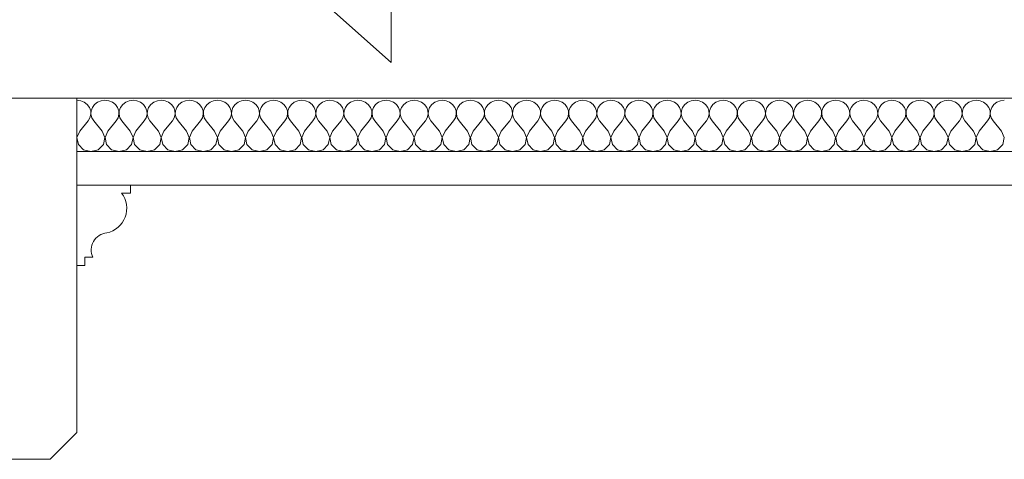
# Model space of a CAD drawing. Header units: millimetres. Extents: x -573548 to 674770, y -246895 to -89040.
# Tile 102 of 199: x 116608 to 117343, y -235947 to -235619. Entities that reach past the tile are written whole.
import ezdxf

# ---------------------------------------------------------------- set-up
doc = ezdxf.new("R2010")
doc.units = ezdxf.units.MM
for name, color, linetype, lineweight in [('AO-RZEDNE_Nr_pióra__2', 8, 'Continuous', 9), ('belki sufitowe_Nr_pióra__41', 8, 'Continuous', 9), ('Nowe_Drawing & Figure_Nr_pióra__59', 8, 'Continuous', 9), ('Nowe_strop_Nr_pióra__59', 8, 'Continuous', 9), ('strop_Nr_pióra__41', 8, 'Continuous', 9)]:
    doc.layers.add(name, color=color, linetype=linetype, lineweight=lineweight)
doc.layers.add('Nowe_Drawing & Figure', color=7, linetype='Continuous')

# ---------------------------------------------------------------- blocks, each defined once
blk = doc.blocks.new('*X484', base_point=(477978.69, -104863.57))
at = {"layer": 'Nowe_Drawing & Figure', "color": 21, "linetype": 'Continuous', "lineweight": 13, "true_color": 0xffaaaa}
for p, q in [((511420.6, -73220.77), (511417.73, -73220.4)), ((511423.25, -73221.84), (511420.6, -73220.77)), ((511425.48, -73223.53), (511423.25, -73221.84)), ((511427.12, -73225.71), (511425.48, -73223.53)), ((511430.98, -73223.53), (511429.34, -73225.71)), ((511433.21, -73221.84), (511430.98, -73223.53)), ((511435.86, -73220.77), (511433.21, -73221.84)), ((511438.73, -73220.4), (511435.86, -73220.77)), ((511441.6, -73220.77), (511438.73, -73220.4)), ((511444.25, -73221.84), (511441.6, -73220.77)), ((511446.48, -73223.53), (511444.25, -73221.84)), ((511448.12, -73225.71), (511446.48, -73223.53)), ((511451.98, -73223.53), (511450.34, -73225.71)), ((511454.21, -73221.84), (511451.98, -73223.53)), ((511456.86, -73220.77), (511454.21, -73221.84)), ((511459.73, -73220.4), (511456.86, -73220.77)), ((511462.6, -73220.77), (511459.73, -73220.4)), ((511465.25, -73221.84), (511462.6, -73220.77)), ((511467.48, -73223.53), (511465.25, -73221.84)), ((511469.12, -73225.71), (511467.48, -73223.53)), ((511472.98, -73223.53), (511471.34, -73225.71)), ((511475.21, -73221.84), (511472.98, -73223.53)), ((511477.86, -73220.77), (511475.21, -73221.84)), ((511480.73, -73220.4), (511477.86, -73220.77)), ((511483.6, -73220.77), (511480.73, -73220.4)), ((511486.25, -73221.84), (511483.6, -73220.77)), ((511488.48, -73223.53), (511486.25, -73221.84)), ((511490.12, -73225.71), (511488.48, -73223.53)), ((511493.98, -73223.53), (511492.34, -73225.71)), ((511496.21, -73221.84), (511493.98, -73223.53)), ((511498.86, -73220.77), (511496.21, -73221.84)), ((511501.73, -73220.4), (511498.86, -73220.77)), ((511504.6, -73220.77), (511501.73, -73220.4)), ((511507.25, -73221.84), (511504.6, -73220.77)), ((511509.48, -73223.53), (511507.25, -73221.84)), ((511511.12, -73225.71), (511509.48, -73223.53)), ((511514.98, -73223.53), (511513.34, -73225.71)), ((511517.21, -73221.84), (511514.98, -73223.53)), ((511519.86, -73220.77), (511517.21, -73221.84)), ((511522.73, -73220.4), (511519.86, -73220.77)), ((511525.6, -73220.77), (511522.73, -73220.4)), ((511528.25, -73221.84), (511525.6, -73220.77)), ((511530.48, -73223.53), (511528.25, -73221.84)), ((511532.12, -73225.71), (511530.48, -73223.53)), ((511535.98, -73223.53), (511534.34, -73225.71)), ((511538.21, -73221.84), (511535.98, -73223.53)), ((511540.86, -73220.77), (511538.21, -73221.84)), ((511543.73, -73220.4), (511540.86, -73220.77)), ((511546.6, -73220.77), (511543.73, -73220.4)), ((511549.25, -73221.84), (511546.6, -73220.77)), ((511551.48, -73223.53), (511549.25, -73221.84)), ((511553.12, -73225.71), (511551.48, -73223.53)), ((511556.98, -73223.53), (511555.34, -73225.71)), ((511559.21, -73221.84), (511556.98, -73223.53)), ((511561.86, -73220.77), (511559.21, -73221.84)), ((511564.73, -73220.4), (511561.86, -73220.77)), ((511567.6, -73220.77), (511564.73, -73220.4)), ((511570.25, -73221.84), (511567.6, -73220.77)), ((511572.48, -73223.53), (511570.25, -73221.84)), ((511574.12, -73225.71), (511572.48, -73223.53)), ((511577.98, -73223.53), (511576.34, -73225.71)), ((511580.21, -73221.84), (511577.98, -73223.53)), ((511582.86, -73220.77), (511580.21, -73221.84)), ((511585.73, -73220.4), (511582.86, -73220.77)), ((511588.6, -73220.77), (511585.73, -73220.4)), ((511591.25, -73221.84), (511588.6, -73220.77)), ((511593.48, -73223.53), (511591.25, -73221.84)), ((511595.12, -73225.71), (511593.48, -73223.53)), ((511598.98, -73223.53), (511597.34, -73225.71)), ((511601.21, -73221.84), (511598.98, -73223.53)), ((511603.86, -73220.77), (511601.21, -73221.84)), ((511606.73, -73220.4), (511603.86, -73220.77)), ((511609.6, -73220.77), (511606.73, -73220.4)), ((511612.25, -73221.84), (511609.6, -73220.77)), ((511614.48, -73223.53), (511612.25, -73221.84)), ((511616.12, -73225.71), (511614.48, -73223.53)), ((511619.98, -73223.53), (511618.34, -73225.71)), ((511622.21, -73221.84), (511619.98, -73223.53)), ((511624.86, -73220.77), (511622.21, -73221.84)), ((511627.73, -73220.4), (511624.86, -73220.77)), ((511630.6, -73220.77), (511627.73, -73220.4)), ((511633.25, -73221.84), (511630.6, -73220.77)), ((511635.48, -73223.53), (511633.25, -73221.84)), ((511637.12, -73225.71), (511635.48, -73223.53)), ((511640.98, -73223.53), (511639.34, -73225.71)), ((511643.21, -73221.84), (511640.98, -73223.53)), ((511645.86, -73220.77), (511643.21, -73221.84)), ((511648.73, -73220.4), (511645.86, -73220.77)), ((511651.6, -73220.77), (511648.73, -73220.4)), ((511654.25, -73221.84), (511651.6, -73220.77)), ((511656.48, -73223.53), (511654.25, -73221.84)), ((511658.12, -73225.71), (511656.48, -73223.53)), ((511661.98, -73223.53), (511660.34, -73225.71)), ((511664.21, -73221.84), (511661.98, -73223.53)), ((511666.86, -73220.77), (511664.21, -73221.84)), ((511669.73, -73220.4), (511666.86, -73220.77)), ((511672.6, -73220.77), (511669.73, -73220.4)), ((511675.25, -73221.84), (511672.6, -73220.77)), ((511677.48, -73223.53), (511675.25, -73221.84)), ((511679.12, -73225.71), (511677.48, -73223.53)), ((511682.98, -73223.53), (511681.34, -73225.71)), ((511685.21, -73221.84), (511682.98, -73223.53)), ((511687.86, -73220.77), (511685.21, -73221.84)), ((511690.73, -73220.4), (511687.86, -73220.77)), ((511693.6, -73220.77), (511690.73, -73220.4)), ((511696.25, -73221.84), (511693.6, -73220.77)), ((511698.48, -73223.53), (511696.25, -73221.84)), ((511700.12, -73225.71), (511698.48, -73223.53)), ((511703.98, -73223.53), (511702.34, -73225.71)), ((511706.21, -73221.84), (511703.98, -73223.53)), ((511708.86, -73220.77), (511706.21, -73221.84)), ((511711.73, -73220.4), (511708.86, -73220.77)), ((511714.6, -73220.77), (511711.73, -73220.4)), ((511717.25, -73221.84), (511714.6, -73220.77)), ((511719.48, -73223.53), (511717.25, -73221.84)), ((511721.12, -73225.71), (511719.48, -73223.53)), ((511724.98, -73223.53), (511723.34, -73225.71)), ((511727.21, -73221.84), (511724.98, -73223.53)), ((511729.86, -73220.77), (511727.21, -73221.84)), ((511732.73, -73220.4), (511729.86, -73220.77)), ((511735.6, -73220.77), (511732.73, -73220.4)), ((511738.25, -73221.84), (511735.6, -73220.77)), ((511740.48, -73223.53), (511738.25, -73221.84)), ((511742.12, -73225.71), (511740.48, -73223.53)), ((511745.98, -73223.53), (511744.34, -73225.71)), ((511748.21, -73221.84), (511745.98, -73223.53)), ((511750.86, -73220.77), (511748.21, -73221.84)), ((511753.73, -73220.4), (511750.86, -73220.77)), ((511756.6, -73220.77), (511753.73, -73220.4)), ((511759.25, -73221.84), (511756.6, -73220.77)), ((511761.48, -73223.53), (511759.25, -73221.84)), ((511763.12, -73225.71), (511761.48, -73223.53)), ((511766.98, -73223.53), (511765.34, -73225.71)), ((511769.21, -73221.84), (511766.98, -73223.53)), ((511771.86, -73220.77), (511769.21, -73221.84)), ((511774.73, -73220.4), (511771.86, -73220.77)), ((511777.6, -73220.77), (511774.73, -73220.4)), ((511780.25, -73221.84), (511777.6, -73220.77)), ((511782.48, -73223.53), (511780.25, -73221.84)), ((511784.12, -73225.71), (511782.48, -73223.53)), ((511787.98, -73223.53), (511786.34, -73225.71)), ((511790.21, -73221.84), (511787.98, -73223.53)), ((511792.86, -73220.77), (511790.21, -73221.84)), ((511795.73, -73220.4), (511792.86, -73220.77)), ((511798.6, -73220.77), (511795.73, -73220.4)), ((511801.25, -73221.84), (511798.6, -73220.77)), ((511803.48, -73223.53), (511801.25, -73221.84)), ((511805.12, -73225.71), (511803.48, -73223.53)), ((511808.98, -73223.53), (511807.34, -73225.71)), ((511811.21, -73221.84), (511808.98, -73223.53)), ((511813.86, -73220.77), (511811.21, -73221.84)), ((511816.73, -73220.4), (511813.86, -73220.77)), ((511819.6, -73220.77), (511816.73, -73220.4)), ((511822.25, -73221.84), (511819.6, -73220.77)), ((511824.48, -73223.53), (511822.25, -73221.84)), ((511826.12, -73225.71), (511824.48, -73223.53)), ((511829.98, -73223.53), (511828.34, -73225.71)), ((511832.21, -73221.84), (511829.98, -73223.53)), ((511834.86, -73220.77), (511832.21, -73221.84)), ((511837.73, -73220.4), (511834.86, -73220.77)), ((511840.6, -73220.77), (511837.73, -73220.4)), ((511843.25, -73221.84), (511840.6, -73220.77)), ((511845.48, -73223.53), (511843.25, -73221.84)), ((511847.12, -73225.71), (511845.48, -73223.53)), ((511850.98, -73223.53), (511849.34, -73225.71)), ((511853.21, -73221.84), (511850.98, -73223.53)), ((511855.86, -73220.77), (511853.21, -73221.84)), ((511858.73, -73220.4), (511855.86, -73220.77)), ((511861.6, -73220.77), (511858.73, -73220.4)), ((511864.25, -73221.84), (511861.6, -73220.77)), ((511866.48, -73223.53), (511864.25, -73221.84)), ((511868.12, -73225.71), (511866.48, -73223.53)), ((511871.98, -73223.53), (511870.34, -73225.71)), ((511874.21, -73221.84), (511871.98, -73223.53)), ((511876.86, -73220.77), (511874.21, -73221.84)), ((511879.73, -73220.4), (511876.86, -73220.77)), ((511882.6, -73220.77), (511879.73, -73220.4)), ((511885.25, -73221.84), (511882.6, -73220.77)), ((511887.48, -73223.53), (511885.25, -73221.84)), ((511889.12, -73225.71), (511887.48, -73223.53)), ((511892.98, -73223.53), (511891.34, -73225.71)), ((511895.21, -73221.84), (511892.98, -73223.53)), ((511897.86, -73220.77), (511895.21, -73221.84)), ((511900.73, -73220.4), (511897.86, -73220.77)), ((511903.6, -73220.77), (511900.73, -73220.4)), ((511906.25, -73221.84), (511903.6, -73220.77)), ((511908.48, -73223.53), (511906.25, -73221.84)), ((511910.12, -73225.71), (511908.48, -73223.53)), ((511913.98, -73223.53), (511912.34, -73225.71)), ((511916.21, -73221.84), (511913.98, -73223.53)), ((511918.86, -73220.77), (511916.21, -73221.84)), ((511921.73, -73220.4), (511918.86, -73220.77)), ((511924.6, -73220.77), (511921.73, -73220.4)), ((511927.25, -73221.84), (511924.6, -73220.77)), ((511929.48, -73223.53), (511927.25, -73221.84)), ((511931.12, -73225.71), (511929.48, -73223.53)), ((511934.98, -73223.53), (511933.34, -73225.71)), ((511937.21, -73221.84), (511934.98, -73223.53)), ((511939.86, -73220.77), (511937.21, -73221.84)), ((511942.73, -73220.4), (511939.86, -73220.77)), ((511945.6, -73220.77), (511942.73, -73220.4)), ((511948.25, -73221.84), (511945.6, -73220.77)), ((511950.48, -73223.53), (511948.25, -73221.84)), ((511952.12, -73225.71), (511950.48, -73223.53)), ((511955.98, -73223.53), (511954.34, -73225.71)), ((511958.21, -73221.84), (511955.98, -73223.53)), ((511960.86, -73220.77), (511958.21, -73221.84)), ((511963.73, -73220.4), (511960.86, -73220.77)), ((511966.6, -73220.77), (511963.73, -73220.4)), ((511969.25, -73221.84), (511966.6, -73220.77)), ((511971.48, -73223.53), (511969.25, -73221.84)), ((511973.12, -73225.71), (511971.48, -73223.53)), ((511976.98, -73223.53), (511975.34, -73225.71)), ((511979.21, -73221.84), (511976.98, -73223.53)), ((511981.86, -73220.77), (511979.21, -73221.84)), ((511984.73, -73220.4), (511981.86, -73220.77)), ((511987.6, -73220.77), (511984.73, -73220.4)), ((511990.25, -73221.84), (511987.6, -73220.77)), ((511992.48, -73223.53), (511990.25, -73221.84)), ((511994.12, -73225.71), (511992.48, -73223.53)), ((511997.98, -73223.53), (511996.34, -73225.71)), ((512000.21, -73221.84), (511997.98, -73223.53)), ((512002.86, -73220.77), (512000.21, -73221.84)), ((512005.73, -73220.4), (512002.86, -73220.77)), ((512008.6, -73220.77), (512005.73, -73220.4)), ((512011.25, -73221.84), (512008.6, -73220.77)), ((512013.48, -73223.53), (512011.25, -73221.84)), ((512015.12, -73225.71), (512013.48, -73223.53)), ((512018.98, -73223.53), (512017.34, -73225.71)), ((512021.21, -73221.84), (512018.98, -73223.53)), ((512023.86, -73220.77), (512021.21, -73221.84)), ((512026.73, -73220.4), (512023.86, -73220.77)), ((512029.6, -73220.77), (512026.73, -73220.4)), ((512032.25, -73221.84), (512029.6, -73220.77)), ((512034.48, -73223.53), (512032.25, -73221.84)), ((512036.12, -73225.71), (512034.48, -73223.53)), ((512039.98, -73223.53), (512038.34, -73225.71)), ((512042.21, -73221.84), (512039.98, -73223.53)), ((512044.86, -73220.77), (512042.21, -73221.84)), ((512047.73, -73220.4), (512044.86, -73220.77)), ((512050.6, -73220.77), (512047.73, -73220.4)), ((512053.25, -73221.84), (512050.6, -73220.77)), ((512055.48, -73223.53), (512053.25, -73221.84)), ((512057.12, -73225.71), (512055.48, -73223.53)), ((512060.98, -73223.53), (512059.34, -73225.71)), ((512063.21, -73221.84), (512060.98, -73223.53)), ((512065.86, -73220.77), (512063.21, -73221.84)), ((512068.73, -73220.4), (512065.86, -73220.77)), ((512071.6, -73220.77), (512068.73, -73220.4)), ((512074.25, -73221.84), (512071.6, -73220.77)), ((512076.48, -73223.53), (512074.25, -73221.84)), ((512078.12, -73225.71), (512076.48, -73223.53)), ((512081.98, -73223.53), (512080.34, -73225.71)), ((512084.21, -73221.84), (512081.98, -73223.53)), ((512086.86, -73220.77), (512084.21, -73221.84)), ((512089.73, -73220.4), (512086.86, -73220.77)), ((512092.6, -73220.77), (512089.73, -73220.4)), ((512095.25, -73221.84), (512092.6, -73220.77)), ((512097.48, -73223.53), (512095.25, -73221.84)), ((512099.12, -73225.71), (512097.48, -73223.53)), ((512102.98, -73223.53), (512101.34, -73225.71)), ((512105.21, -73221.84), (512102.98, -73223.53)), ((512107.86, -73220.77), (512105.21, -73221.84)), ((512110.73, -73220.4), (512107.86, -73220.77)), ((511428.05, -73228.22), (511427.12, -73225.71)), ((511427.53, -73233.45), (511428.19, -73230.87)), ((511428.19, -73230.87), (511428.05, -73228.22)), ((511428.41, -73228.22), (511428.27, -73230.87)), ((511428.27, -73230.87), (511428.93, -73233.45)), ((511429.34, -73225.71), (511428.41, -73228.22)), ((511449.05, -73228.22), (511448.12, -73225.71)), ((511448.53, -73233.45), (511449.19, -73230.87)), ((511449.19, -73230.87), (511449.05, -73228.22)), ((511449.41, -73228.22), (511449.27, -73230.87)), ((511449.27, -73230.87), (511449.93, -73233.45)), ((511450.34, -73225.71), (511449.41, -73228.22)), ((511470.05, -73228.22), (511469.12, -73225.71)), ((511469.53, -73233.45), (511470.19, -73230.87)), ((511470.19, -73230.87), (511470.05, -73228.22)), ((511470.41, -73228.22), (511470.27, -73230.87)), ((511470.27, -73230.87), (511470.93, -73233.45)), ((511471.34, -73225.71), (511470.41, -73228.22)), ((511491.05, -73228.22), (511490.12, -73225.71)), ((511490.53, -73233.45), (511491.19, -73230.87)), ((511491.19, -73230.87), (511491.05, -73228.22)), ((511491.41, -73228.22), (511491.27, -73230.87)), ((511491.27, -73230.87), (511491.93, -73233.45)), ((511492.34, -73225.71), (511491.41, -73228.22)), ((511512.05, -73228.22), (511511.12, -73225.71)), ((511511.53, -73233.45), (511512.19, -73230.87)), ((511512.19, -73230.87), (511512.05, -73228.22)), ((511512.41, -73228.22), (511512.27, -73230.87)), ((511512.27, -73230.87), (511512.93, -73233.45)), ((511513.34, -73225.71), (511512.41, -73228.22)), ((511533.05, -73228.22), (511532.12, -73225.71)), ((511532.53, -73233.45), (511533.19, -73230.87)), ((511533.19, -73230.87), (511533.05, -73228.22)), ((511533.41, -73228.22), (511533.27, -73230.87)), ((511533.27, -73230.87), (511533.93, -73233.45)), ((511534.34, -73225.71), (511533.41, -73228.22)), ((511554.05, -73228.22), (511553.12, -73225.71)), ((511553.53, -73233.45), (511554.19, -73230.87)), ((511554.19, -73230.87), (511554.05, -73228.22)), ((511554.41, -73228.22), (511554.27, -73230.87)), ((511554.27, -73230.87), (511554.93, -73233.45)), ((511555.34, -73225.71), (511554.41, -73228.22)), ((511575.05, -73228.22), (511574.12, -73225.71)), ((511574.53, -73233.45), (511575.19, -73230.87)), ((511575.19, -73230.87), (511575.05, -73228.22)), ((511575.41, -73228.22), (511575.27, -73230.87)), ((511575.27, -73230.87), (511575.93, -73233.45)), ((511576.34, -73225.71), (511575.41, -73228.22)), ((511596.05, -73228.22), (511595.12, -73225.71)), ((511595.53, -73233.45), (511596.19, -73230.87)), ((511596.19, -73230.87), (511596.05, -73228.22)), ((511596.41, -73228.22), (511596.27, -73230.87)), ((511596.27, -73230.87), (511596.93, -73233.45)), ((511597.34, -73225.71), (511596.41, -73228.22)), ((511617.05, -73228.22), (511616.12, -73225.71)), ((511616.53, -73233.45), (511617.19, -73230.87)), ((511617.19, -73230.87), (511617.05, -73228.22)), ((511617.41, -73228.22), (511617.27, -73230.87)), ((511617.27, -73230.87), (511617.93, -73233.45)), ((511618.34, -73225.71), (511617.41, -73228.22)), ((511638.05, -73228.22), (511637.12, -73225.71)), ((511637.53, -73233.45), (511638.19, -73230.87)), ((511638.19, -73230.87), (511638.05, -73228.22)), ((511638.41, -73228.22), (511638.27, -73230.87)), ((511638.27, -73230.87), (511638.93, -73233.45)), ((511639.34, -73225.71), (511638.41, -73228.22)), ((511659.05, -73228.22), (511658.12, -73225.71)), ((511658.53, -73233.45), (511659.19, -73230.87)), ((511659.19, -73230.87), (511659.05, -73228.22)), ((511659.41, -73228.22), (511659.27, -73230.87)), ((511659.27, -73230.87), (511659.93, -73233.45)), ((511660.34, -73225.71), (511659.41, -73228.22)), ((511680.05, -73228.22), (511679.12, -73225.71)), ((511679.53, -73233.45), (511680.19, -73230.87)), ((511680.19, -73230.87), (511680.05, -73228.22)), ((511680.41, -73228.22), (511680.27, -73230.87)), ((511680.27, -73230.87), (511680.93, -73233.45)), ((511681.34, -73225.71), (511680.41, -73228.22)), ((511701.05, -73228.22), (511700.12, -73225.71)), ((511700.53, -73233.45), (511701.19, -73230.87)), ((511701.19, -73230.87), (511701.05, -73228.22)), ((511701.41, -73228.22), (511701.27, -73230.87)), ((511701.27, -73230.87), (511701.93, -73233.45)), ((511702.34, -73225.71), (511701.41, -73228.22)), ((511722.05, -73228.22), (511721.12, -73225.71)), ((511721.53, -73233.45), (511722.19, -73230.87)), ((511722.19, -73230.87), (511722.05, -73228.22)), ((511722.41, -73228.22), (511722.27, -73230.87)), ((511722.27, -73230.87), (511722.93, -73233.45)), ((511723.34, -73225.71), (511722.41, -73228.22)), ((511743.05, -73228.22), (511742.12, -73225.71)), ((511742.53, -73233.45), (511743.19, -73230.87)), ((511743.19, -73230.87), (511743.05, -73228.22)), ((511743.41, -73228.22), (511743.27, -73230.87)), ((511743.27, -73230.87), (511743.93, -73233.45)), ((511744.34, -73225.71), (511743.41, -73228.22)), ((511764.05, -73228.22), (511763.12, -73225.71)), ((511763.53, -73233.45), (511764.19, -73230.87)), ((511764.19, -73230.87), (511764.05, -73228.22)), ((511764.41, -73228.22), (511764.27, -73230.87)), ((511764.27, -73230.87), (511764.93, -73233.45)), ((511765.34, -73225.71), (511764.41, -73228.22)), ((511785.05, -73228.22), (511784.12, -73225.71)), ((511784.53, -73233.45), (511785.19, -73230.87)), ((511785.19, -73230.87), (511785.05, -73228.22)), ((511785.41, -73228.22), (511785.27, -73230.87)), ((511785.27, -73230.87), (511785.93, -73233.45)), ((511786.34, -73225.71), (511785.41, -73228.22)), ((511806.05, -73228.22), (511805.12, -73225.71)), ((511805.53, -73233.45), (511806.19, -73230.87)), ((511806.19, -73230.87), (511806.05, -73228.22)), ((511806.41, -73228.22), (511806.27, -73230.87)), ((511806.27, -73230.87), (511806.93, -73233.45)), ((511807.34, -73225.71), (511806.41, -73228.22)), ((511827.05, -73228.22), (511826.12, -73225.71)), ((511826.53, -73233.45), (511827.19, -73230.87)), ((511827.19, -73230.87), (511827.05, -73228.22)), ((511827.41, -73228.22), (511827.27, -73230.87)), ((511827.27, -73230.87), (511827.93, -73233.45)), ((511828.34, -73225.71), (511827.41, -73228.22)), ((511848.05, -73228.22), (511847.12, -73225.71)), ((511847.53, -73233.45), (511848.19, -73230.87)), ((511848.19, -73230.87), (511848.05, -73228.22)), ((511848.41, -73228.22), (511848.27, -73230.87)), ((511848.27, -73230.87), (511848.93, -73233.45)), ((511849.34, -73225.71), (511848.41, -73228.22)), ((511869.05, -73228.22), (511868.12, -73225.71)), ((511868.53, -73233.45), (511869.19, -73230.87)), ((511869.19, -73230.87), (511869.05, -73228.22)), ((511869.41, -73228.22), (511869.27, -73230.87)), ((511869.27, -73230.87), (511869.93, -73233.45)), ((511870.34, -73225.71), (511869.41, -73228.22)), ((511890.05, -73228.22), (511889.12, -73225.71)), ((511889.53, -73233.45), (511890.19, -73230.87)), ((511890.19, -73230.87), (511890.05, -73228.22)), ((511890.41, -73228.22), (511890.27, -73230.87)), ((511890.27, -73230.87), (511890.93, -73233.45)), ((511891.34, -73225.71), (511890.41, -73228.22)), ((511911.05, -73228.22), (511910.12, -73225.71)), ((511910.53, -73233.45), (511911.19, -73230.87)), ((511911.19, -73230.87), (511911.05, -73228.22)), ((511911.41, -73228.22), (511911.27, -73230.87)), ((511911.27, -73230.87), (511911.93, -73233.45)), ((511912.34, -73225.71), (511911.41, -73228.22)), ((511932.05, -73228.22), (511931.12, -73225.71)), ((511931.53, -73233.45), (511932.19, -73230.87)), ((511932.19, -73230.87), (511932.05, -73228.22)), ((511932.41, -73228.22), (511932.27, -73230.87)), ((511932.27, -73230.87), (511932.93, -73233.45)), ((511933.34, -73225.71), (511932.41, -73228.22)), ((511953.05, -73228.22), (511952.12, -73225.71)), ((511952.53, -73233.45), (511953.19, -73230.87)), ((511953.19, -73230.87), (511953.05, -73228.22)), ((511953.41, -73228.22), (511953.27, -73230.87)), ((511953.27, -73230.87), (511953.93, -73233.45)), ((511954.34, -73225.71), (511953.41, -73228.22)), ((511974.05, -73228.22), (511973.12, -73225.71)), ((511973.53, -73233.45), (511974.19, -73230.87)), ((511974.19, -73230.87), (511974.05, -73228.22)), ((511974.41, -73228.22), (511974.27, -73230.87)), ((511974.27, -73230.87), (511974.93, -73233.45)), ((511975.34, -73225.71), (511974.41, -73228.22)), ((511995.05, -73228.22), (511994.12, -73225.71)), ((511994.53, -73233.45), (511995.19, -73230.87)), ((511995.19, -73230.87), (511995.05, -73228.22)), ((511995.41, -73228.22), (511995.27, -73230.87)), ((511995.27, -73230.87), (511995.93, -73233.45)), ((511996.34, -73225.71), (511995.41, -73228.22)), ((512016.05, -73228.22), (512015.12, -73225.71)), ((512015.53, -73233.45), (512016.19, -73230.87)), ((512016.19, -73230.87), (512016.05, -73228.22)), ((512016.41, -73228.22), (512016.27, -73230.87)), ((512016.27, -73230.87), (512016.93, -73233.45)), ((512017.34, -73225.71), (512016.41, -73228.22)), ((512037.05, -73228.22), (512036.12, -73225.71)), ((512036.53, -73233.45), (512037.19, -73230.87)), ((512037.19, -73230.87), (512037.05, -73228.22)), ((512037.41, -73228.22), (512037.27, -73230.87)), ((512037.27, -73230.87), (512037.93, -73233.45)), ((512038.34, -73225.71), (512037.41, -73228.22)), ((512058.05, -73228.22), (512057.12, -73225.71)), ((512057.53, -73233.45), (512058.19, -73230.87)), ((512058.19, -73230.87), (512058.05, -73228.22)), ((512058.41, -73228.22), (512058.27, -73230.87)), ((512058.27, -73230.87), (512058.93, -73233.45)), ((512059.34, -73225.71), (512058.41, -73228.22)), ((512079.05, -73228.22), (512078.12, -73225.71)), ((512078.53, -73233.45), (512079.19, -73230.87)), ((512079.19, -73230.87), (512079.05, -73228.22)), ((512079.41, -73228.22), (512079.27, -73230.87)), ((512079.27, -73230.87), (512079.93, -73233.45)), ((512080.34, -73225.71), (512079.41, -73228.22)), ((512100.05, -73228.22), (512099.12, -73225.71)), ((512099.53, -73233.45), (512100.19, -73230.87)), ((512100.19, -73230.87), (512100.05, -73228.22)), ((512100.41, -73228.22), (512100.27, -73230.87)), ((512100.27, -73230.87), (512100.93, -73233.45)), ((512101.34, -73225.71), (512100.41, -73228.22)), ((511419.83, -73243.44), (511426.13, -73235.76)), ((511426.13, -73235.76), (511427.53, -73233.45)), ((511428.93, -73233.45), (511430.33, -73235.76)), ((511436.63, -73243.44), (511430.33, -73235.76)), ((511440.83, -73243.44), (511447.13, -73235.76)), ((511447.13, -73235.76), (511448.53, -73233.45)), ((511449.93, -73233.45), (511451.33, -73235.76)), ((511457.63, -73243.44), (511451.33, -73235.76)), ((511461.83, -73243.44), (511468.13, -73235.76)), ((511468.13, -73235.76), (511469.53, -73233.45)), ((511470.93, -73233.45), (511472.33, -73235.76)), ((511478.63, -73243.44), (511472.33, -73235.76)), ((511482.83, -73243.44), (511489.13, -73235.76)), ((511489.13, -73235.76), (511490.53, -73233.45)), ((511491.93, -73233.45), (511493.33, -73235.76)), ((511499.63, -73243.44), (511493.33, -73235.76)), ((511503.83, -73243.44), (511510.13, -73235.76)), ((511510.13, -73235.76), (511511.53, -73233.45)), ((511512.93, -73233.45), (511514.33, -73235.76)), ((511520.63, -73243.44), (511514.33, -73235.76)), ((511524.83, -73243.44), (511531.13, -73235.76)), ((511531.13, -73235.76), (511532.53, -73233.45)), ((511533.93, -73233.45), (511535.33, -73235.76)), ((511541.63, -73243.44), (511535.33, -73235.76)), ((511545.83, -73243.44), (511552.13, -73235.76)), ((511552.13, -73235.76), (511553.53, -73233.45)), ((511554.93, -73233.45), (511556.33, -73235.76)), ((511562.63, -73243.44), (511556.33, -73235.76)), ((511566.83, -73243.44), (511573.13, -73235.76)), ((511573.13, -73235.76), (511574.53, -73233.45)), ((511575.93, -73233.45), (511577.33, -73235.76)), ((511583.63, -73243.44), (511577.33, -73235.76)), ((511587.83, -73243.44), (511594.13, -73235.76)), ((511594.13, -73235.76), (511595.53, -73233.45)), ((511596.93, -73233.45), (511598.33, -73235.76)), ((511604.63, -73243.44), (511598.33, -73235.76)), ((511608.83, -73243.44), (511615.13, -73235.76)), ((511615.13, -73235.76), (511616.53, -73233.45)), ((511617.93, -73233.45), (511619.33, -73235.76)), ((511625.63, -73243.44), (511619.33, -73235.76)), ((511629.83, -73243.44), (511636.13, -73235.76)), ((511636.13, -73235.76), (511637.53, -73233.45)), ((511638.93, -73233.45), (511640.33, -73235.76)), ((511646.63, -73243.44), (511640.33, -73235.76)), ((511650.83, -73243.44), (511657.13, -73235.76)), ((511657.13, -73235.76), (511658.53, -73233.45)), ((511659.93, -73233.45), (511661.33, -73235.76)), ((511667.63, -73243.44), (511661.33, -73235.76)), ((511671.83, -73243.44), (511678.13, -73235.76)), ((511678.13, -73235.76), (511679.53, -73233.45)), ((511680.93, -73233.45), (511682.33, -73235.76)), ((511688.63, -73243.44), (511682.33, -73235.76)), ((511692.83, -73243.44), (511699.13, -73235.76)), ((511699.13, -73235.76), (511700.53, -73233.45)), ((511701.93, -73233.45), (511703.33, -73235.76)), ((511709.63, -73243.44), (511703.33, -73235.76)), ((511713.83, -73243.44), (511720.13, -73235.76)), ((511720.13, -73235.76), (511721.53, -73233.45)), ((511722.93, -73233.45), (511724.33, -73235.76)), ((511730.63, -73243.44), (511724.33, -73235.76)), ((511734.83, -73243.44), (511741.13, -73235.76)), ((511741.13, -73235.76), (511742.53, -73233.45)), ((511743.93, -73233.45), (511745.33, -73235.76)), ((511751.63, -73243.44), (511745.33, -73235.76)), ((511755.83, -73243.44), (511762.13, -73235.76)), ((511762.13, -73235.76), (511763.53, -73233.45)), ((511764.93, -73233.45), (511766.33, -73235.76)), ((511772.63, -73243.44), (511766.33, -73235.76)), ((511776.83, -73243.44), (511783.13, -73235.76)), ((511783.13, -73235.76), (511784.53, -73233.45)), ((511785.93, -73233.45), (511787.33, -73235.76)), ((511793.63, -73243.44), (511787.33, -73235.76)), ((511797.83, -73243.44), (511804.13, -73235.76)), ((511804.13, -73235.76), (511805.53, -73233.45)), ((511806.93, -73233.45), (511808.33, -73235.76)), ((511814.63, -73243.44), (511808.33, -73235.76)), ((511818.83, -73243.44), (511825.13, -73235.76)), ((511825.13, -73235.76), (511826.53, -73233.45)), ((511827.93, -73233.45), (511829.33, -73235.76)), ((511835.63, -73243.44), (511829.33, -73235.76)), ((511839.83, -73243.44), (511846.13, -73235.76)), ((511846.13, -73235.76), (511847.53, -73233.45)), ((511848.93, -73233.45), (511850.33, -73235.76)), ((511856.63, -73243.44), (511850.33, -73235.76)), ((511860.83, -73243.44), (511867.13, -73235.76)), ((511867.13, -73235.76), (511868.53, -73233.45)), ((511869.93, -73233.45), (511871.33, -73235.76)), ((511877.63, -73243.44), (511871.33, -73235.76)), ((511881.83, -73243.44), (511888.13, -73235.76)), ((511888.13, -73235.76), (511889.53, -73233.45)), ((511890.93, -73233.45), (511892.33, -73235.76)), ((511898.63, -73243.44), (511892.33, -73235.76)), ((511902.83, -73243.44), (511909.13, -73235.76)), ((511909.13, -73235.76), (511910.53, -73233.45)), ((511911.93, -73233.45), (511913.33, -73235.76)), ((511919.63, -73243.44), (511913.33, -73235.76)), ((511923.83, -73243.44), (511930.13, -73235.76)), ((511930.13, -73235.76), (511931.53, -73233.45)), ((511932.93, -73233.45), (511934.33, -73235.76)), ((511940.63, -73243.44), (511934.33, -73235.76)), ((511944.83, -73243.44), (511951.13, -73235.76)), ((511951.13, -73235.76), (511952.53, -73233.45)), ((511953.93, -73233.45), (511955.33, -73235.76)), ((511961.63, -73243.44), (511955.33, -73235.76)), ((511965.83, -73243.44), (511972.13, -73235.76)), ((511972.13, -73235.76), (511973.53, -73233.45)), ((511974.93, -73233.45), (511976.33, -73235.76)), ((511982.63, -73243.44), (511976.33, -73235.76)), ((511986.83, -73243.44), (511993.13, -73235.76)), ((511993.13, -73235.76), (511994.53, -73233.45)), ((511995.93, -73233.45), (511997.33, -73235.76)), ((512003.63, -73243.44), (511997.33, -73235.76)), ((512007.83, -73243.44), (512014.13, -73235.76)), ((512014.13, -73235.76), (512015.53, -73233.45)), ((512016.93, -73233.45), (512018.33, -73235.76)), ((512024.63, -73243.44), (512018.33, -73235.76)), ((512028.83, -73243.44), (512035.13, -73235.76)), ((512035.13, -73235.76), (512036.53, -73233.45)), ((512037.93, -73233.45), (512039.33, -73235.76)), ((512045.63, -73243.44), (512039.33, -73235.76)), ((512049.83, -73243.44), (512056.13, -73235.76)), ((512056.13, -73235.76), (512057.53, -73233.45)), ((512058.93, -73233.45), (512060.33, -73235.76)), ((512066.63, -73243.44), (512060.33, -73235.76)), ((512070.83, -73243.44), (512077.13, -73235.76)), ((512077.13, -73235.76), (512078.53, -73233.45)), ((512079.93, -73233.45), (512081.33, -73235.76)), ((512087.63, -73243.44), (512081.33, -73235.76)), ((512091.83, -73243.44), (512098.13, -73235.76)), ((512098.13, -73235.76), (512099.53, -73233.45)), ((512100.93, -73233.45), (512102.33, -73235.76)), ((512108.63, -73243.44), (512102.33, -73235.76)), ((511419.83, -73243.44), (511417.77, -73248.34)), ((511438.69, -73248.34), (511436.63, -73243.44)), ((511440.83, -73243.44), (511438.77, -73248.34)), ((511459.69, -73248.34), (511457.63, -73243.44)), ((511461.83, -73243.44), (511459.77, -73248.34)), ((511480.69, -73248.34), (511478.63, -73243.44)), ((511482.83, -73243.44), (511480.77, -73248.34)), ((511501.69, -73248.34), (511499.63, -73243.44)), ((511503.83, -73243.44), (511501.77, -73248.34)), ((511522.69, -73248.34), (511520.63, -73243.44)), ((511524.83, -73243.44), (511522.77, -73248.34)), ((511543.69, -73248.34), (511541.63, -73243.44)), ((511545.83, -73243.44), (511543.77, -73248.34)), ((511564.69, -73248.34), (511562.63, -73243.44)), ((511566.83, -73243.44), (511564.77, -73248.34)), ((511585.69, -73248.34), (511583.63, -73243.44)), ((511587.83, -73243.44), (511585.77, -73248.34)), ((511606.69, -73248.34), (511604.63, -73243.44)), ((511608.83, -73243.44), (511606.77, -73248.34)), ((511627.69, -73248.34), (511625.63, -73243.44)), ((511629.83, -73243.44), (511627.77, -73248.34)), ((511648.69, -73248.34), (511646.63, -73243.44)), ((511650.83, -73243.44), (511648.77, -73248.34)), ((511669.69, -73248.34), (511667.63, -73243.44)), ((511671.83, -73243.44), (511669.77, -73248.34)), ((511690.69, -73248.34), (511688.63, -73243.44)), ((511692.83, -73243.44), (511690.77, -73248.34)), ((511711.69, -73248.34), (511709.63, -73243.44)), ((511713.83, -73243.44), (511711.77, -73248.34)), ((511732.69, -73248.34), (511730.63, -73243.44)), ((511734.83, -73243.44), (511732.77, -73248.34)), ((511753.69, -73248.34), (511751.63, -73243.44)), ((511755.83, -73243.44), (511753.77, -73248.34)), ((511774.69, -73248.34), (511772.63, -73243.44)), ((511776.83, -73243.44), (511774.77, -73248.34)), ((511795.69, -73248.34), (511793.63, -73243.44)), ((511797.83, -73243.44), (511795.77, -73248.34)), ((511816.69, -73248.34), (511814.63, -73243.44)), ((511818.83, -73243.44), (511816.77, -73248.34)), ((511837.69, -73248.34), (511835.63, -73243.44)), ((511839.83, -73243.44), (511837.77, -73248.34)), ((511858.69, -73248.34), (511856.63, -73243.44)), ((511860.83, -73243.44), (511858.77, -73248.34)), ((511879.69, -73248.34), (511877.63, -73243.44)), ((511881.83, -73243.44), (511879.77, -73248.34)), ((511900.69, -73248.34), (511898.63, -73243.44)), ((511902.83, -73243.44), (511900.77, -73248.34)), ((511921.69, -73248.34), (511919.63, -73243.44)), ((511923.83, -73243.44), (511921.77, -73248.34)), ((511942.69, -73248.34), (511940.63, -73243.44)), ((511944.83, -73243.44), (511942.77, -73248.34)), ((511963.69, -73248.34), (511961.63, -73243.44)), ((511965.83, -73243.44), (511963.77, -73248.34)), ((511984.69, -73248.34), (511982.63, -73243.44)), ((511986.83, -73243.44), (511984.77, -73248.34)), ((512005.69, -73248.34), (512003.63, -73243.44)), ((512007.83, -73243.44), (512005.77, -73248.34)), ((512026.69, -73248.34), (512024.63, -73243.44)), ((512028.83, -73243.44), (512026.77, -73248.34)), ((512047.69, -73248.34), (512045.63, -73243.44)), ((512049.83, -73243.44), (512047.77, -73248.34)), ((512068.69, -73248.34), (512066.63, -73243.44)), ((512070.83, -73243.44), (512068.77, -73248.34)), ((512089.69, -73248.34), (512087.63, -73243.44)), ((512091.83, -73243.44), (512089.77, -73248.34)), ((512110.69, -73248.34), (512108.63, -73243.44)), ((511417.77, -73248.34), (511418.84, -73253.5)), ((511418.84, -73253.5), (511422.71, -73257.37)), ((511433.75, -73257.37), (511437.62, -73253.5)), ((511437.62, -73253.5), (511438.69, -73248.34)), ((511438.77, -73248.34), (511439.84, -73253.5)), ((511439.84, -73253.5), (511443.71, -73257.37)), ((511454.75, -73257.37), (511458.62, -73253.5)), ((511458.62, -73253.5), (511459.69, -73248.34)), ((511459.77, -73248.34), (511460.84, -73253.5)), ((511460.84, -73253.5), (511464.71, -73257.37)), ((511475.75, -73257.37), (511479.62, -73253.5)), ((511479.62, -73253.5), (511480.69, -73248.34)), ((511480.77, -73248.34), (511481.84, -73253.5)), ((511481.84, -73253.5), (511485.71, -73257.37)), ((511496.75, -73257.37), (511500.62, -73253.5)), ((511500.62, -73253.5), (511501.69, -73248.34)), ((511501.77, -73248.34), (511502.84, -73253.5)), ((511502.84, -73253.5), (511506.71, -73257.37)), ((511517.75, -73257.37), (511521.62, -73253.5)), ((511521.62, -73253.5), (511522.69, -73248.34)), ((511522.77, -73248.34), (511523.84, -73253.5)), ((511523.84, -73253.5), (511527.71, -73257.37)), ((511538.75, -73257.37), (511542.62, -73253.5)), ((511542.62, -73253.5), (511543.69, -73248.34)), ((511543.77, -73248.34), (511544.84, -73253.5)), ((511544.84, -73253.5), (511548.71, -73257.37)), ((511559.75, -73257.37), (511563.62, -73253.5)), ((511563.62, -73253.5), (511564.69, -73248.34)), ((511564.77, -73248.34), (511565.84, -73253.5)), ((511565.84, -73253.5), (511569.71, -73257.37)), ((511580.75, -73257.37), (511584.62, -73253.5)), ((511584.62, -73253.5), (511585.69, -73248.34)), ((511585.77, -73248.34), (511586.84, -73253.5)), ((511586.84, -73253.5), (511590.71, -73257.37)), ((511601.75, -73257.37), (511605.62, -73253.5)), ((511605.62, -73253.5), (511606.69, -73248.34)), ((511606.77, -73248.34), (511607.84, -73253.5)), ((511607.84, -73253.5), (511611.71, -73257.37)), ((511622.75, -73257.37), (511626.62, -73253.5)), ((511626.62, -73253.5), (511627.69, -73248.34)), ((511627.77, -73248.34), (511628.84, -73253.5)), ((511628.84, -73253.5), (511632.71, -73257.37)), ((511643.75, -73257.37), (511647.62, -73253.5)), ((511647.62, -73253.5), (511648.69, -73248.34)), ((511648.77, -73248.34), (511649.84, -73253.5)), ((511649.84, -73253.5), (511653.71, -73257.37)), ((511664.75, -73257.37), (511668.62, -73253.5)), ((511668.62, -73253.5), (511669.69, -73248.34)), ((511669.77, -73248.34), (511670.84, -73253.5)), ((511670.84, -73253.5), (511674.71, -73257.37)), ((511685.75, -73257.37), (511689.62, -73253.5)), ((511689.62, -73253.5), (511690.69, -73248.34)), ((511690.77, -73248.34), (511691.84, -73253.5)), ((511691.84, -73253.5), (511695.71, -73257.37)), ((511706.75, -73257.37), (511710.62, -73253.5)), ((511710.62, -73253.5), (511711.69, -73248.34)), ((511711.77, -73248.34), (511712.84, -73253.5)), ((511712.84, -73253.5), (511716.71, -73257.37)), ((511727.75, -73257.37), (511731.62, -73253.5)), ((511731.62, -73253.5), (511732.69, -73248.34)), ((511732.77, -73248.34), (511733.84, -73253.5)), ((511733.84, -73253.5), (511737.71, -73257.37)), ((511748.75, -73257.37), (511752.62, -73253.5)), ((511752.62, -73253.5), (511753.69, -73248.34)), ((511753.77, -73248.34), (511754.84, -73253.5)), ((511754.84, -73253.5), (511758.71, -73257.37)), ((511769.75, -73257.37), (511773.62, -73253.5)), ((511773.62, -73253.5), (511774.69, -73248.34)), ((511774.77, -73248.34), (511775.84, -73253.5)), ((511775.84, -73253.5), (511779.71, -73257.37)), ((511790.75, -73257.37), (511794.62, -73253.5)), ((511794.62, -73253.5), (511795.69, -73248.34)), ((511795.77, -73248.34), (511796.84, -73253.5)), ((511796.84, -73253.5), (511800.71, -73257.37)), ((511811.75, -73257.37), (511815.62, -73253.5)), ((511815.62, -73253.5), (511816.69, -73248.34)), ((511816.77, -73248.34), (511817.84, -73253.5)), ((511817.84, -73253.5), (511821.71, -73257.37)), ((511832.75, -73257.37), (511836.62, -73253.5)), ((511836.62, -73253.5), (511837.69, -73248.34)), ((511837.77, -73248.34), (511838.84, -73253.5)), ((511838.84, -73253.5), (511842.71, -73257.37)), ((511853.75, -73257.37), (511857.62, -73253.5)), ((511857.62, -73253.5), (511858.69, -73248.34)), ((511858.77, -73248.34), (511859.84, -73253.5)), ((511859.84, -73253.5), (511863.71, -73257.37)), ((511874.75, -73257.37), (511878.62, -73253.5)), ((511878.62, -73253.5), (511879.69, -73248.34)), ((511879.77, -73248.34), (511880.84, -73253.5)), ((511880.84, -73253.5), (511884.71, -73257.37)), ((511895.75, -73257.37), (511899.62, -73253.5)), ((511899.62, -73253.5), (511900.69, -73248.34)), ((511900.77, -73248.34), (511901.84, -73253.5)), ((511901.84, -73253.5), (511905.71, -73257.37)), ((511916.75, -73257.37), (511920.62, -73253.5)), ((511920.62, -73253.5), (511921.69, -73248.34)), ((511921.77, -73248.34), (511922.84, -73253.5)), ((511922.84, -73253.5), (511926.71, -73257.37)), ((511937.75, -73257.37), (511941.62, -73253.5)), ((511941.62, -73253.5), (511942.69, -73248.34)), ((511942.77, -73248.34), (511943.84, -73253.5)), ((511943.84, -73253.5), (511947.71, -73257.37)), ((511958.75, -73257.37), (511962.62, -73253.5)), ((511962.62, -73253.5), (511963.69, -73248.34)), ((511963.77, -73248.34), (511964.84, -73253.5)), ((511964.84, -73253.5), (511968.71, -73257.37)), ((511979.75, -73257.37), (511983.62, -73253.5)), ((511983.62, -73253.5), (511984.69, -73248.34)), ((511984.77, -73248.34), (511985.84, -73253.5)), ((511985.84, -73253.5), (511989.71, -73257.37)), ((512000.75, -73257.37), (512004.62, -73253.5)), ((512004.62, -73253.5), (512005.69, -73248.34)), ((512005.77, -73248.34), (512006.84, -73253.5)), ((512006.84, -73253.5), (512010.71, -73257.37)), ((512021.75, -73257.37), (512025.62, -73253.5)), ((512025.62, -73253.5), (512026.69, -73248.34)), ((512026.77, -73248.34), (512027.84, -73253.5)), ((512027.84, -73253.5), (512031.71, -73257.37)), ((512042.75, -73257.37), (512046.62, -73253.5)), ((512046.62, -73253.5), (512047.69, -73248.34)), ((512047.77, -73248.34), (512048.84, -73253.5)), ((512048.84, -73253.5), (512052.71, -73257.37)), ((512063.75, -73257.37), (512067.62, -73253.5)), ((512067.62, -73253.5), (512068.69, -73248.34)), ((512068.77, -73248.34), (512069.84, -73253.5)), ((512069.84, -73253.5), (512073.71, -73257.37)), ((512084.75, -73257.37), (512088.62, -73253.5)), ((512088.62, -73253.5), (512089.69, -73248.34)), ((512089.77, -73248.34), (512090.84, -73253.5)), ((512090.84, -73253.5), (512094.71, -73257.37)), ((512105.75, -73257.37), (512109.62, -73253.5)), ((512109.62, -73253.5), (512110.69, -73248.34)), ((511422.71, -73257.37), (511428.23, -73258.8)), ((511428.23, -73258.8), (511433.75, -73257.37)), ((511443.71, -73257.37), (511449.23, -73258.8)), ((511449.23, -73258.8), (511454.75, -73257.37)), ((511464.71, -73257.37), (511470.23, -73258.8)), ((511470.23, -73258.8), (511475.75, -73257.37)), ((511485.71, -73257.37), (511491.23, -73258.8)), ((511491.23, -73258.8), (511496.75, -73257.37)), ((511506.71, -73257.37), (511512.23, -73258.8)), ((511512.23, -73258.8), (511517.75, -73257.37)), ((511527.71, -73257.37), (511533.23, -73258.8)), ((511533.23, -73258.8), (511538.75, -73257.37)), ((511548.71, -73257.37), (511554.23, -73258.8)), ((511554.23, -73258.8), (511559.75, -73257.37)), ((511569.71, -73257.37), (511575.23, -73258.8)), ((511575.23, -73258.8), (511580.75, -73257.37)), ((511590.71, -73257.37), (511596.23, -73258.8)), ((511596.23, -73258.8), (511601.75, -73257.37)), ((511611.71, -73257.37), (511617.23, -73258.8)), ((511617.23, -73258.8), (511622.75, -73257.37)), ((511632.71, -73257.37), (511638.23, -73258.8)), ((511638.23, -73258.8), (511643.75, -73257.37)), ((511653.71, -73257.37), (511659.23, -73258.8)), ((511659.23, -73258.8), (511664.75, -73257.37)), ((511674.71, -73257.37), (511680.23, -73258.8)), ((511680.23, -73258.8), (511685.75, -73257.37)), ((511695.71, -73257.37), (511701.23, -73258.8)), ((511701.23, -73258.8), (511706.75, -73257.37)), ((511716.71, -73257.37), (511722.23, -73258.8)), ((511722.23, -73258.8), (511727.75, -73257.37)), ((511737.71, -73257.37), (511743.23, -73258.8)), ((511743.23, -73258.8), (511748.75, -73257.37)), ((511758.71, -73257.37), (511764.23, -73258.8)), ((511764.23, -73258.8), (511769.75, -73257.37)), ((511779.71, -73257.37), (511785.23, -73258.8)), ((511785.23, -73258.8), (511790.75, -73257.37)), ((511800.71, -73257.37), (511806.23, -73258.8)), ((511806.23, -73258.8), (511811.75, -73257.37)), ((511821.71, -73257.37), (511827.23, -73258.8)), ((511827.23, -73258.8), (511832.75, -73257.37)), ((511842.71, -73257.37), (511848.23, -73258.8)), ((511848.23, -73258.8), (511853.75, -73257.37)), ((511863.71, -73257.37), (511869.23, -73258.8)), ((511869.23, -73258.8), (511874.75, -73257.37)), ((511884.71, -73257.37), (511890.23, -73258.8)), ((511890.23, -73258.8), (511895.75, -73257.37)), ((511905.71, -73257.37), (511911.23, -73258.8)), ((511911.23, -73258.8), (511916.75, -73257.37)), ((511926.71, -73257.37), (511932.23, -73258.8)), ((511932.23, -73258.8), (511937.75, -73257.37)), ((511947.71, -73257.37), (511953.23, -73258.8)), ((511953.23, -73258.8), (511958.75, -73257.37)), ((511968.71, -73257.37), (511974.23, -73258.8)), ((511974.23, -73258.8), (511979.75, -73257.37)), ((511989.71, -73257.37), (511995.23, -73258.8)), ((511995.23, -73258.8), (512000.75, -73257.37)), ((512010.71, -73257.37), (512016.23, -73258.8)), ((512016.23, -73258.8), (512021.75, -73257.37)), ((512031.71, -73257.37), (512037.23, -73258.8)), ((512037.23, -73258.8), (512042.75, -73257.37)), ((512052.71, -73257.37), (512058.23, -73258.8)), ((512058.23, -73258.8), (512063.75, -73257.37)), ((512073.71, -73257.37), (512079.23, -73258.8)), ((512079.23, -73258.8), (512084.75, -73257.37)), ((512094.71, -73257.37), (512100.23, -73258.8)), ((512100.23, -73258.8), (512105.75, -73257.37))]:
    blk.add_line(p, q, dxfattribs=at)
blk = doc.blocks.new('Wypełnienie_53_1', base_point=(477978.69, -104863.57))
at = {"layer": 'Nowe_Drawing & Figure', "color": 21, "linetype": 'Continuous', "lineweight": 13, "true_color": 0xffaaaa}
blk.add_blockref('*X484', (477978.69, -104863.57), dxfattribs=at)
blk = doc.blocks.new('A$C685D2BB2')
at = {"layer": 'AO-RZEDNE_Nr_pióra__2'}
blk.add_lwpolyline([(38724.72, 11592.21), (38724.72, 11243.85), (38584.33, 11368.96), (39182, 11368.96)], dxfattribs=at)
at = {"layer": 'belki sufitowe_Nr_pióra__41'}
blk.add_lwpolyline([(38469.93, 10947.29), (38489.93, 10967.29), (38489.93, 11217.29), (38319.93, 11217.29), (38319.93, 10967.29), (38339.93, 10947.29)], close=True, dxfattribs=at)
blk.add_lwpolyline([(38489.93, 11152.29), (38529.93, 11152.29), (38529.93, 11146.29), (38523.39, 11146.29, -0.549198), (38512.3, 11116.56, 0.516526), (38501.8, 11098.29), (38495.93, 11098.29), (38495.93, 11092.29), (38489.93, 11092.29)], format="xyb", close=True, dxfattribs=at)
at = {"layer": 'Nowe_strop_Nr_pióra__59'}
blk.add_line((24142.67, 11217.29), (40004.42, 11217.29), dxfattribs=at)
at = {"layer": 'strop_Nr_pióra__41'}
for p, q in [((38489.93, 11177.29), (39609.92, 11177.29)), ((38489.93, 11152.29), (39609.92, 11152.29))]:
    blk.add_line(p, q, dxfattribs=at)
at = {"layer": 'Nowe_Drawing & Figure_Nr_pióra__59'}
blk.add_blockref('Wypełnienie_53_1', (5050.88, -20427.48), dxfattribs=at)

msp = doc.modelspace()

# ---------------------------------------------------------------- block references
at = {"color": 150}
msp.add_blockref('A$C685D2BB2', (78160.45, -246894.58), dxfattribs=at)

doc.saveas('drawing.dxf')
